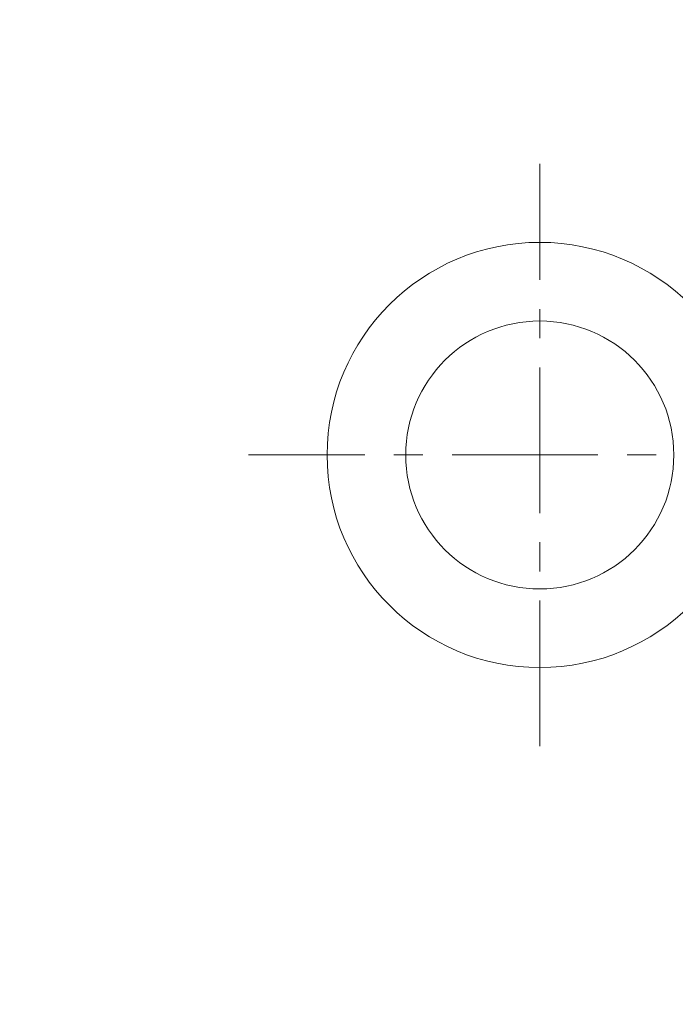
# Model space of a CAD drawing. Header units: millimetres. Extents: x -2074 to 12588, y -3630 to 101167.
# Tile 168 of 256: x 3011 to 3022, y 1573 to 1590. Entities that reach past the tile are written whole.
import ezdxf

# ---------------------------------------------------------------- set-up
doc = ezdxf.new("R2010")
doc.units = ezdxf.units.MM
doc.linetypes.add('CENTER', pattern=[2, 1.25, -0.25, 0.25, -0.25])
doc.layers.add('SelinAr_BUD_wymiary', color=7, linetype='Continuous', lineweight=18)
doc.layers.add('SelinAr_WYP_armatura', color=8, linetype='Continuous', lineweight=18)
doc.styles.add('style1', font='romans.shx', dxfattribs={"width": 0.6})
doc.dimstyles.new('ISO-25 Ania', dxfattribs={"dimtxt": 10, "dimasz": 5, "dimexe": 5, "dimexo": 0.625, "dimtad": 0, "dimrnd": 0.01, "dimtxsty": 'style1', "dimblk": 'ARCHTICK', "dimcen": 5, "dimdle": 5, "dimadec": 0, "dimazin": 0, "dimtfac": 1, "dimtmove": 0, "dimatfit": 3, "dimldrblk": 'ARCHTICK', "dimfxl": 0, "dimarcsym": 0})

# ---------------------------------------------------------------- blocks, each defined once
blk = doc.blocks.new('Umywalka KOŁO_bez barier')
at = {"linetype": 'CENTER', "ltscale": 2}
for points in [[(0.001, -15.002), (0.001, -24.996)], [(4.998, -19.999), (-4.996, -19.999)]]:
    blk.add_lwpolyline(points, dxfattribs=at)
for radius in [3.648, 2.299]:
    blk.add_circle((0.001, -19.999), radius)
blk = doc.blocks.new('_ArchTick')
at = {"color": 0, "linetype": 'ByBlock', "const_width": 0.15}
blk.add_lwpolyline([(-0.5, -0.5), (0.5, 0.5)], dxfattribs=at)
blk = doc.blocks.new('*D786')
at = {"layer": 'Defpoints', "color": 0}
for p in [(3039.657, 1750.241), (3039.657, 1710.241), (2937.157, 1522.241)]:
    blk.add_point(p, dxfattribs=at)
at = {"layer": 'SelinAr_BUD_wymiary', "color": 0, "lineweight": -2}
for p, q in [((3039.657, 1720.241), (3039.657, 1705.241)), ((2937.157, 1700.241), (2937.157, 1715.241)), ((2932.157, 1710.241), (2976.21, 1710.241)), ((3044.657, 1710.241), (3000.603, 1710.241))]:
    blk.add_line(p, q, dxfattribs=at)
at = {"layer": 'SelinAr_BUD_wymiary', "color": 0, "lineweight": -2, "xscale": 5, "yscale": 5, "zscale": 5, "rotation": 180}
blk.add_blockref('_ArchTick', (2937.157, 1710.241), dxfattribs=at)
at = {"layer": 'SelinAr_BUD_wymiary', "color": 0, "lineweight": -2, "xscale": 5, "yscale": 5, "zscale": 5}
blk.add_blockref('_ArchTick', (3039.657, 1710.241), dxfattribs=at)
at = {"layer": 'SelinAr_BUD_wymiary', "color": 0, "insert": (2988.407, 1710.241), "char_height": 10, "attachment_point": 5, "style": 'style1'}
blk.add_mtext('102,5', dxfattribs=at)

msp = doc.modelspace()

# ---------------------------------------------------------------- block references
at = {"layer": 'SelinAr_WYP_armatura', "color": 211, "linetype": 'Continuous', "lineweight": 13, "rotation": 270}
msp.add_blockref('Umywalka KOŁO_bez barier', (3039.657, 1582.241), dxfattribs=at)

# ---------------------------------------------------------------- dimensions: what is measured, and where the dimension line sits
at = {"layer": 'SelinAr_BUD_wymiary'}
dim = msp.add_linear_dim(base=(3039.657, 1710.241), p1=(2937.157, 1522.241), p2=(3039.657, 1750.241), dimstyle='ISO-25 Ania', override={"dimtmove": 1, "dimfxl": 10, "dimarcsym": 2}, dxfattribs=at)
dim.commit()
dim.dimension.update_dxf_attribs({"geometry": '*D786', "text_midpoint": (2988.407, 1710.241)})

doc.saveas('drawing.dxf')
